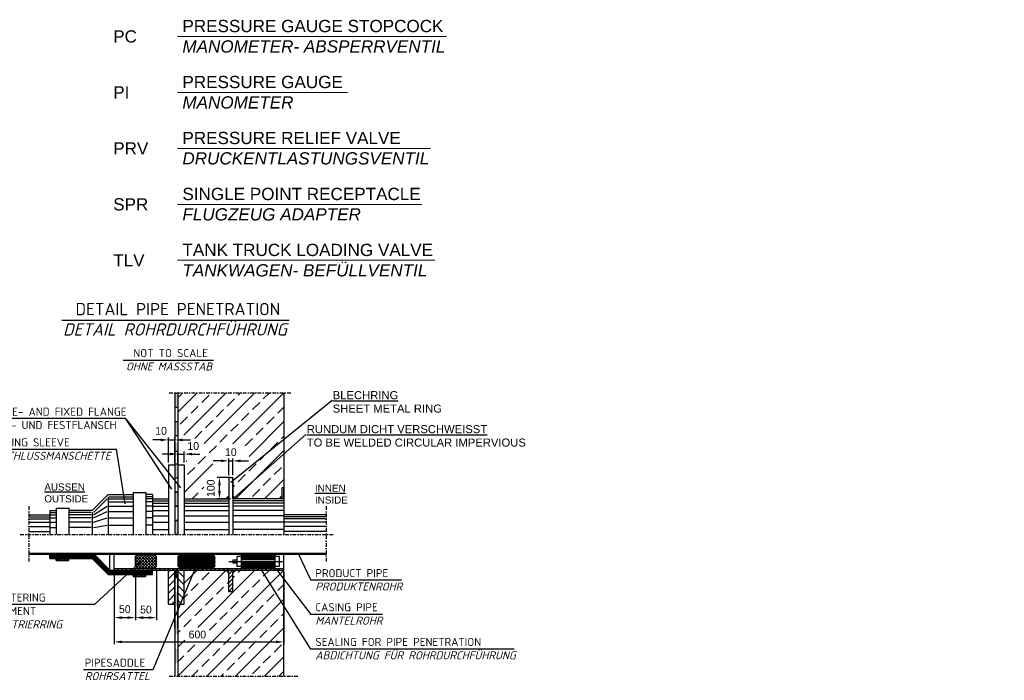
# Model space of a CAD drawing. Header units: millimetres. Extents: x 3814 to 923545, y -36595 to -4911.
# Tile 40 of 54: x 31952 to 35977, y -30431 to -27731. Entities that reach past the tile are written whole.
import ezdxf

# ---------------------------------------------------------------- set-up
doc = ezdxf.new("R2010")
doc.units = ezdxf.units.MM
doc.linetypes.add('DASHDOT', pattern=[1, 0.5, -0.25, 0, -0.25])
doc.layers.add('Beschriftung', color=7, linetype='Continuous', lineweight=9)
doc.layers.add('P------T2', color=7, linetype='Continuous', lineweight=18)
doc.layers.add('Rohrdurchführung mit Folienabdeckung', color=7, linetype='Continuous')
doc.styles.add('LBB3.5M1000', font='isocp.shx', dxfattribs={"height": 3.5})
doc.dimstyles.new('ISO-25', dxfattribs={"dimtxt": 2.5, "dimasz": 2.5, "dimexe": 1.25, "dimexo": 0.625, "dimtad": 1, "dimtxsty": 'Standard', "dimcen": 2.5, "dimadec": 0, "dimazin": 0, "dimtfac": 1, "dimtmove": 0, "dimatfit": 3, "dimfxl": 0, "dimarcsym": 0})

# ---------------------------------------------------------------- blocks, each defined once
blk = doc.blocks.new('*D93')
at = {"layer": 'DEFPOINTS', "color": 0, "transparency": 16777216}
for p in [(32823.9, -29533.9), (32806.5, -29602.3), (32823.9, -29602.3)]:
    blk.add_point(p, dxfattribs=at)
at = {"layer": 'Rohrdurchführung mit Folienabdeckung', "color": 0, "lineweight": -2, "transparency": 16777216}
for p, q in [((32774.5, -29533.9), (32742.5, -29533.9)), ((32806.5, -29592.3), (32806.5, -29523.9)), ((32806.5, -29533.9), (32823.9, -29533.9)), ((32823.9, -29592.3), (32823.9, -29523.9)), ((32855.9, -29533.9), (32887.9, -29533.9))]:
    blk.add_line(p, q, dxfattribs=at)
at = {"layer": 'Rohrdurchführung mit Folienabdeckung', "color": 0, "transparency": 16777216}
for points in [[(32774.5, -29528.5), (32774.5, -29539.2), (32806.5, -29533.9)], [(32855.9, -29528.5), (32855.9, -29539.2), (32823.9, -29533.9)]]:
    blk.add_solid(points, dxfattribs=at)
at = {"layer": 'Rohrdurchführung mit Folienabdeckung', "transparency": 16777216, "insert": (32815.3, -29498.7), "char_height": 32, "attachment_point": 5}
blk.add_mtext('10', dxfattribs=at)
blk = doc.blocks.new('*D94')
at = {"layer": 'DEFPOINTS', "color": 0, "transparency": 16777216}
for p in [(32768.9, -29602.3), (32823.9, -29602.3), (32823.9, -29689)]:
    blk.add_point(p, dxfattribs=at)
at = {"layer": 'Rohrdurchführung mit Folienabdeckung', "color": 0, "lineweight": -2, "transparency": 16777216}
for p, q in [((32813.9, -29602.3), (32758.9, -29602.3)), ((32768.9, -29657), (32768.9, -29634.3)), ((32813.9, -29689), (32758.9, -29689))]:
    blk.add_line(p, q, dxfattribs=at)
at = {"layer": 'Rohrdurchführung mit Folienabdeckung', "color": 0, "transparency": 16777216}
for points in [[(32763.6, -29634.3), (32774.3, -29634.3), (32768.9, -29602.3)], [(32763.6, -29657), (32774.3, -29657), (32768.9, -29689)]]:
    blk.add_solid(points, dxfattribs=at)
at = {"layer": 'Rohrdurchführung mit Folienabdeckung', "transparency": 16777216, "insert": (32733.5, -29645.7), "char_height": 32, "attachment_point": 5, "rotation": 90}
blk.add_mtext('100', dxfattribs=at)
blk = doc.blocks.new('*D95')
at = {"layer": 'DEFPOINTS', "color": 0, "transparency": 16777216}
for p in [(32586.9, -29448.3), (32560.9, -29550.3), (32586.9, -29550.3)]:
    blk.add_point(p, dxfattribs=at)
at = {"layer": 'Rohrdurchführung mit Folienabdeckung', "color": 0, "lineweight": -2, "transparency": 16777216}
for p, q in [((32528.9, -29448.3), (32496.9, -29448.3)), ((32560.9, -29540.3), (32560.9, -29438.3)), ((32560.9, -29448.3), (32586.9, -29448.3)), ((32586.9, -29540.3), (32586.9, -29438.3)), ((32618.9, -29448.3), (32650.9, -29448.3))]:
    blk.add_line(p, q, dxfattribs=at)
at = {"layer": 'Rohrdurchführung mit Folienabdeckung', "color": 0, "transparency": 16777216}
for points in [[(32528.9, -29443), (32528.9, -29453.7), (32560.9, -29448.3)], [(32618.9, -29443), (32618.9, -29453.7), (32586.9, -29448.3)]]:
    blk.add_solid(points, dxfattribs=at)
at = {"layer": 'Rohrdurchführung mit Folienabdeckung', "transparency": 16777216, "insert": (32530.1, -29411.5), "char_height": 32, "attachment_point": 5}
blk.add_mtext('10', dxfattribs=at)
blk = doc.blocks.new('*D96')
at = {"layer": 'DEFPOINTS', "color": 0, "transparency": 16777216}
for p in [(32624.5, -29506), (32598.5, -29550.3), (32624.5, -29550.3)]:
    blk.add_point(p, dxfattribs=at)
at = {"layer": 'Rohrdurchführung mit Folienabdeckung', "color": 0, "lineweight": -2, "transparency": 16777216}
for p, q in [((32598.5, -29540.3), (32598.5, -29496)), ((32624.5, -29540.3), (32624.5, -29496)), ((32566.5, -29506), (32534.5, -29506)), ((32598.5, -29506), (32624.5, -29506)), ((32656.5, -29506), (32688.5, -29506))]:
    blk.add_line(p, q, dxfattribs=at)
at = {"layer": 'Rohrdurchführung mit Folienabdeckung', "color": 0, "transparency": 16777216}
for points in [[(32566.5, -29500.7), (32566.5, -29511.4), (32598.5, -29506)], [(32656.5, -29500.7), (32656.5, -29511.4), (32624.5, -29506)]]:
    blk.add_solid(points, dxfattribs=at)
at = {"layer": 'Rohrdurchführung mit Folienabdeckung', "transparency": 16777216, "insert": (32661.8, -29473.3), "char_height": 32, "attachment_point": 5}
blk.add_mtext('10', dxfattribs=at)
blk = doc.blocks.new('*D98')
at = {"layer": 'DEFPOINTS', "color": 0, "transparency": 16777216}
for p in [(32338.4, -29973.8), (32425.1, -29973.8), (32425.1, -30174.8)]:
    blk.add_point(p, dxfattribs=at)
at = {"layer": 'Rohrdurchführung mit Folienabdeckung', "color": 0, "lineweight": -2, "transparency": 16777216}
for p, q in [((32338.4, -29983.8), (32338.4, -30184.8)), ((32425.1, -29983.8), (32425.1, -30184.8)), ((32370.4, -30174.8), (32393.1, -30174.8))]:
    blk.add_line(p, q, dxfattribs=at)
at = {"layer": 'Rohrdurchführung mit Folienabdeckung', "color": 0, "transparency": 16777216}
for points in [[(32370.4, -30169.4), (32370.4, -30180.1), (32338.4, -30174.8)], [(32393.1, -30169.4), (32393.1, -30180.1), (32425.1, -30174.8)]]:
    blk.add_solid(points, dxfattribs=at)
at = {"layer": 'Rohrdurchführung mit Folienabdeckung', "transparency": 16777216, "insert": (32381.8, -30140.3), "char_height": 32, "attachment_point": 5}
blk.add_mtext('50', dxfattribs=at)
blk = doc.blocks.new('*D97')
at = {"layer": 'DEFPOINTS', "color": 0, "transparency": 16777216}
for p in [(32425.1, -29973.8), (32511.8, -29973.8), (32511.8, -30174.8)]:
    blk.add_point(p, dxfattribs=at)
at = {"layer": 'Rohrdurchführung mit Folienabdeckung', "color": 0, "lineweight": -2, "transparency": 16777216}
for p, q in [((32425.1, -29983.8), (32425.1, -30184.8)), ((32511.8, -29983.8), (32511.8, -30184.8)), ((32457.1, -30174.8), (32479.8, -30174.8))]:
    blk.add_line(p, q, dxfattribs=at)
at = {"layer": 'Rohrdurchführung mit Folienabdeckung', "color": 0, "transparency": 16777216}
for points in [[(32457.1, -30169.4), (32457.1, -30180.1), (32425.1, -30174.8)], [(32479.8, -30169.4), (32479.8, -30180.1), (32511.8, -30174.8)]]:
    blk.add_solid(points, dxfattribs=at)
at = {"layer": 'Rohrdurchführung mit Folienabdeckung', "transparency": 16777216, "insert": (32468.5, -30141.9), "char_height": 32, "attachment_point": 5}
blk.add_mtext('50', dxfattribs=at)
blk = doc.blocks.new('*D99')
at = {"layer": 'DEFPOINTS', "color": 0, "transparency": 16777216}
for p in [(32338.4, -29980.8), (33031.9, -29980.8), (33031.9, -30273.9)]:
    blk.add_point(p, dxfattribs=at)
at = {"layer": 'Rohrdurchführung mit Folienabdeckung', "color": 0, "lineweight": -2, "transparency": 16777216}
for p, q in [((32338.4, -29990.8), (32338.4, -30283.9)), ((33031.9, -29990.8), (33031.9, -30283.9)), ((32370.4, -30273.9), (32999.9, -30273.9))]:
    blk.add_line(p, q, dxfattribs=at)
at = {"layer": 'Rohrdurchführung mit Folienabdeckung', "color": 0, "transparency": 16777216}
for points in [[(32370.4, -30268.6), (32370.4, -30279.2), (32338.4, -30273.9)], [(32999.9, -30268.6), (32999.9, -30279.2), (33031.9, -30273.9)]]:
    blk.add_solid(points, dxfattribs=at)
at = {"layer": 'Rohrdurchführung mit Folienabdeckung', "transparency": 16777216, "insert": (32678.7, -30244), "char_height": 32, "attachment_point": 5}
blk.add_mtext('600', dxfattribs=at)

msp = doc.modelspace()

# ---------------------------------------------------------------- hatches: boundary and pattern name
at = {"layer": 'Rohrdurchführung mit Folienabdeckung'}
h = msp.add_hatch(color=256, dxfattribs=at)
h.paths.add_polyline_path([(32598.48665, -29545.93851), (32586.92924, -29545.93851), (32586.92924, -29603.72553), (32598.48665, -29603.72553)])
h.paths.add_polyline_path([(32598.48665, -29462.07589), (32586.92924, -29460.14963), (32586.92924, -29493.93019), (32598.48665, -29493.93019)])
h.paths.add_polyline_path([(32598.48665, -29372.57745), (32590.65806, -29372.57745), (32586.92924, -29372.57745), (32586.92924, -29430.36447), (32598.48665, -29430.36447)])
h.paths.add_polyline_path([(32598.48665, -29257.0034), (32586.92924, -29257.0034), (32586.92924, -29314.79042), (32598.48665, -29314.79042)])
h = msp.add_hatch(dxfattribs=at)
h.set_pattern_fill('ANSI33', color=256, scale=13.151933)
h.set_pattern_definition([(45, (32815.19, -29472.29), (-59.054, 59.054), []), (45, (32874.24, -29472.29), (-59.054, 59.054), [41.757, -20.879])])
h.paths.add_polyline_path([(33031.89046, -29644.42377), (33023.22241, -29644.42377), (33023.22241, -29676.73134), (33010.96463, -29688.99028), (32836.11728, -29688.99028), (32823.85834, -29676.73134), (32823.85834, -29596.65308), (32845.42171, -29563.6987), (32887.99582, -29544.09305), (32890.50005, -29510.72151), (32875.0565, -29499.04162), (32842.10499, -29463.37946), (32786.59379, -29465.5134), (32744.96048, -29496.45298), (32735.3528, -29539.1285), (32758.83838, -29561.53305), (32739.623, -29588.20529), (32710.79957, -29609.54305), (32702.25953, -29655.41912), (32702.25953, -29688.99028), (32624.49081, -29688.99028), (32624.49081, -29550.30143), (32634.16451, -29534.33278), (32665.90177, -29529.21702), (32687.91309, -29517.45059), (32699.68666, -29498.01025), (32699.68666, -29477.03537), (32707.9846, -29465.03137), (32683.53582, -29445.74137), (32658.44393, -29439.31137), (32621.77133, -29428.38033), (32598.48665, -29435.53697), (32598.48665, -29255.58762), (33031.89046, -29255.58762)])
at = {"layer": 'Rohrdurchführung mit Folienabdeckung', "ltscale": 0.001}
h = msp.add_hatch(color=256, dxfattribs=at)
h.paths.add_polyline_path([(32598.48665, -29719.29957), (32586.92924, -29719.29957), (32586.92924, -29661.51255), (32598.48665, -29661.51255)])
h.paths.add_polyline_path([(32598.48665, -29834.87362), (32586.92924, -29834.87362), (32586.92924, -29777.0866), (32598.48665, -29777.0866)])
at = {"layer": 'Rohrdurchführung mit Folienabdeckung', "lineweight": 50}
h = msp.add_hatch(dxfattribs=at)
h.set_pattern_fill('ANSI32', color=256, scale=1.15574, style=0)
h.set_pattern_definition([(45, (20233.893, -36418.439), (-7.784134, 7.784134), []), (45, (20239.082, -36418.439), (-7.784134, 7.784134), [])])
h.paths.add_polyline_path([(32608.60053, -29915.83323), (32599.93248, -29924.50129), (32599.93248, -29965.15446), (32608.60053, -29973.82251), (32741.51068, -29973.82251), (32750.17874, -29965.15446), (32750.17874, -29924.50129), (32741.51068, -29915.83323)])
at = {"layer": 'Rohrdurchführung mit Folienabdeckung', "ltscale": 0.001}
for points in [[(32598.48665, -30013.53182), (32586.92924, -30013.53182), (32586.92924, -29980.75695), (32598.48665, -29980.75695)], [(32598.48665, -30129.10586), (32586.92924, -30129.10586), (32586.92924, -30071.31884), (32598.48665, -30071.31884)], [(32598.48665, -30244.64851), (32586.92924, -30244.64851), (32586.92924, -30186.86149), (32598.48665, -30186.86149)], [(32598.48665, -30360.39596), (32586.92924, -30360.39596), (32586.92924, -30302.60894), (32598.48665, -30302.60894)]]:
    msp.add_hatch(color=256, dxfattribs=at).paths.add_polyline_path(points)
at = {"layer": 'Rohrdurchführung mit Folienabdeckung'}
h = msp.add_hatch(dxfattribs=at)
h.set_pattern_fill('ANSI33', color=256, scale=13.151933)
h.set_pattern_definition([(45, (32815.19, -30197.46), (-59.054, 59.054), []), (45, (32874.24, -30197.46), (-59.054, 59.054), [41.757, -20.879])])
h.paths.add_polyline_path([(32624.49081, -29980.75695), (32794.2633, -29980.75695), (32806.52224, -29993.01474), (32806.52224, -30067.43748), (32823.85834, -30067.43748), (32823.85834, -29993.01474), (32836.11728, -29980.75695), (33031.89046, -29980.75695), (33031.89046, -30414.15961), (32598.48665, -30414.15961), (32598.48665, -30119.4458), (32624.49081, -30119.4458)])
h.paths.add_polyline_path([(32702.61213, -30281.46854), (32692.06796, -30283.02271), (32681.19336, -30283.54607), (32670.31877, -30283.02271), (32659.7746, -30281.46854), (32649.88122, -30278.93077), (32640.93925, -30275.48652), (32633.22038, -30271.24044), (32626.95915, -30266.32154), (32622.34579, -30260.87928), (32619.52049, -30255.07902), (32618.56908, -30249.09701), (32619.52049, -30243.11499), (32622.34579, -30237.31473), (32626.95915, -30231.87247), (32633.22038, -30226.95357), (32640.93925, -30222.70749), (32649.88122, -30219.26324), (32659.7746, -30216.72547), (32670.31877, -30215.1713), (32681.19336, -30214.64794), (32692.06796, -30215.1713), (32702.61213, -30216.72547), (32712.50551, -30219.26324), (32721.44748, -30222.70749), (32729.16635, -30226.95357), (32735.42758, -30231.87247), (32740.04094, -30237.31473), (32742.86624, -30243.11499), (32743.81765, -30249.09701), (32742.86624, -30255.07902), (32740.04094, -30260.87928), (32735.42758, -30266.32154), (32729.16635, -30271.24044), (32721.44748, -30275.48652), (32712.50551, -30278.93077)])

# ---------------------------------------------------------------- linework, layer by layer
at = {"layer": 'P------T2', "color": 7}
for p, q in [((32597.43338, -27798.92026), (33696.94067, -27798.92026)), ((32597.43338, -28027.72796), (33291.74515, -28027.72796)), ((32597.43338, -28256.53565), (33631.1909, -28256.53565)), ((32597.43338, -28485.34335), (33596.05101, -28485.34335)), ((32597.43338, -28714.15104), (33649.68566, -28714.15104))]:
    msp.add_line(p, q, dxfattribs=at)
at = {"layer": 'Rohrdurchführung mit Folienabdeckung'}
for p, q in [((32124.2902, -28959.41113), (33053.39276, -28959.41113)), ((32375.26792, -29121.84805), (32743.89194, -29121.84805)), ((31806.49337, -29359.5761), (32384.58998, -29359.5761)), ((32610.97531, -29644.05699), (32384.58998, -29359.5761)), ((32574.72518, -29649.15176), (32384.58998, -29359.5761)), ((33031.89046, -29425.99561), (33031.89046, -29479.58946)), ((31806.04619, -29486.57515), (32347.33055, -29486.57515)), ((32383.56174, -29709.83524), (32347.33055, -29486.57515)), ((32823.85834, -29686.5378), (32823.85834, -29602.30975)), ((33090.93307, -29913.16089), (33142.91567, -30021.8026)), ((32444.39448, -29948.4763), (32258.22097, -30121.67923)), ((32678.7825, -29950.19099), (32497.13321, -30388.13222)), ((33002.57819, -29977.41979), (33142.91567, -30161.32418)), ((33513.70955, -30021.8026), (33142.91567, -30021.8026)), ((32258.22097, -30121.67923), (31836.44798, -30121.67923)), ((33436.04193, -30161.32418), (33142.91567, -30161.32418)), ((33973.55139, -30303.07559), (33142.91567, -30303.07559)), ((32497.13321, -30388.13222), (32213.37211, -30388.13222))]:
    msp.add_line(p, q, dxfattribs=at)
at = {"layer": 'Rohrdurchführung mit Folienabdeckung', "linetype": 'DASHDOT', "ltscale": 30}
for p, q in [((32563.81444, -29255.58762), (33066.56268, -29255.58762)), ((31988.96301, -29719.24179), (31988.96301, -29950.50545)), ((33205.25153, -29719.24179), (33205.25153, -29950.50545)), ((31954.2908, -29834.87362), (33239.92374, -29834.87362)), ((32562.59369, -30414.15961), (33095.45619, -30414.15961))]:
    msp.add_line(p, q, dxfattribs=at)
at = {"layer": 'Rohrdurchführung mit Folienabdeckung', "color": 7, "ltscale": 10}
for p, q in [((32586.92924, -29255.58762), (32586.92924, -29834.87362)), ((32598.48665, -29255.58762), (32598.48665, -29834.87362)), ((33031.89046, -29255.58762), (33031.89046, -29834.87362)), ((33229.08534, -29286.94282), (32815.15215, -29622.89002)), ((33122.36181, -29425.99561), (32828.2368, -29685.99576)), ((32560.92508, -29550.30143), (32586.92924, -29550.30143)), ((32560.92508, -29550.30143), (32560.92508, -29834.87362)), ((32598.48665, -29550.30143), (32624.49081, -29550.30143)), ((32624.49081, -29550.30143), (32624.49081, -29834.87362)), ((32806.52224, -29602.30975), (32806.52224, -29834.87362)), ((32806.52224, -29602.30975), (32823.85834, -29602.30975)), ((32823.85834, -29602.30975), (32823.85834, -29834.87362)), ((32416.45753, -29662.98612), (32468.46585, -29662.98612)), ((32416.45753, -29662.98612), (32416.45753, -29834.87362)), ((32468.46585, -29662.98612), (32468.46585, -29834.87362)), ((33031.89046, -29644.42377), (33023.22241, -29644.42377)), ((33023.22241, -29644.42377), (33023.22241, -29688.99028)), ((33031.89046, -29688.99028), (33031.89046, -29644.42377)), ((32313.92833, -29671.65417), (32249.00461, -29736.57789)), ((32253.33864, -29745.24595), (32309.5943, -29688.99028)), ((32313.92833, -29671.65417), (32416.45753, -29671.65417)), ((32313.92833, -29680.32223), (32313.92833, -29834.87362)), ((32318.26236, -29680.32223), (32416.45753, -29680.32223)), ((32318.26236, -29688.99028), (32416.45753, -29688.99028)), ((32318.26236, -29701.99236), (32416.45753, -29701.99236)), ((32494.47001, -29671.65417), (32468.46585, -29671.65417)), ((32494.47001, -29680.32223), (32468.46585, -29680.32223)), ((32494.47001, -29688.99028), (32468.46585, -29688.99028)), ((32494.47001, -29701.99236), (32468.46585, -29701.99236)), ((32494.47001, -29671.65417), (32494.47001, -29834.87362)), ((32494.47001, -29688.99028), (32560.92508, -29688.99028)), ((32494.47001, -29697.65833), (32560.92508, -29697.65833)), ((32494.47001, -29706.32639), (32560.92508, -29706.32639)), ((32624.49081, -29688.99028), (32806.52224, -29688.99028)), ((32624.49081, -29697.65833), (32806.52224, -29697.65833)), ((32624.49081, -29706.32639), (32806.52224, -29706.32639)), ((32794.26445, -29688.99028), (32806.52224, -29676.73134)), ((32799.1671, -29688.99028), (32806.52224, -29681.63515)), ((32804.06976, -29688.99028), (32806.52224, -29686.5378)), ((32836.11728, -29688.99028), (32823.85834, -29676.73134)), ((32831.21348, -29688.99028), (32823.85834, -29681.63515)), ((32826.31082, -29688.99028), (32823.85834, -29686.5378)), ((33031.89046, -29688.99028), (32823.85834, -29688.99028)), ((33031.89046, -29697.65833), (32823.85834, -29697.65833)), ((33031.89046, -29706.32639), (32823.85834, -29706.32639)), ((33010.96463, -29688.99028), (33023.22241, -29676.73134)), ((33015.86728, -29688.99028), (33023.22241, -29681.63515)), ((33020.76993, -29688.99028), (33023.22241, -29686.5378)), ((32075.64355, -29736.57789), (32101.64771, -29736.57789)), ((32075.64355, -29736.57789), (32075.64355, -29834.87362)), ((32075.64355, -29745.24595), (32101.64771, -29745.24595)), ((32101.64771, -29727.90984), (32153.65603, -29727.90984)), ((32101.64771, -29727.90984), (32101.64771, -29834.87362)), ((32153.65603, -29727.90984), (32153.65603, -29834.87362)), ((32249.00461, -29736.57789), (32153.65603, -29736.57789)), ((32244.67058, -29745.24595), (32153.65603, -29745.24595)), ((32249.00461, -29745.24595), (32249.00461, -29834.87362)), ((32253.33864, -29753.914), (32309.5943, -29719.32847)), ((32253.33864, -29766.91608), (32309.5943, -29740.9986)), ((32318.26236, -29719.32847), (32416.45753, -29719.32847)), ((32318.26236, -29740.9986), (32416.45753, -29740.9986)), ((32494.47001, -29719.32847), (32468.46585, -29719.32847)), ((32494.47001, -29740.9986), (32468.46585, -29740.9986)), ((32494.47001, -29719.32847), (32560.92508, -29719.32847)), ((32494.47001, -29736.66457), (32560.92508, -29736.66457)), ((32624.49081, -29719.32847), (32806.52224, -29719.32847)), ((32624.49081, -29736.66457), (32806.52224, -29736.66457)), ((33031.89046, -29719.32847), (32823.85834, -29719.32847)), ((33031.89046, -29736.66457), (32823.85834, -29736.66457)), ((31988.96301, -29753.914), (32075.64355, -29753.914)), ((31988.96301, -29762.58205), (32075.64355, -29762.58205)), ((31988.96301, -29771.25011), (32075.64355, -29771.25011)), ((31988.96301, -29784.25219), (32075.64355, -29784.25219)), ((32075.64355, -29753.914), (32101.64771, -29753.914)), ((32075.64355, -29766.91608), (32101.64771, -29766.91608)), ((32075.64355, -29784.25219), (32101.64771, -29784.25219)), ((32244.67058, -29753.914), (32153.65603, -29753.914)), ((32244.67058, -29766.91608), (32153.65603, -29766.91608)), ((32244.67058, -29784.25219), (32153.65603, -29784.25219)), ((32253.33864, -29784.25219), (32309.5943, -29767.00276)), ((32318.26236, -29767.00276), (32416.45753, -29767.00276)), ((32494.47001, -29767.00276), (32468.46585, -29767.00276)), ((32494.47001, -29758.33471), (32560.92508, -29758.33471)), ((32494.47001, -29784.33887), (32560.92508, -29784.33887)), ((32624.49081, -29758.33471), (32806.52224, -29758.33471)), ((32624.49081, -29784.33887), (32806.52224, -29784.33887)), ((33031.89046, -29758.33471), (32823.85834, -29758.33471)), ((33031.89046, -29784.33887), (32823.85834, -29784.33887)), ((33205.25153, -29753.914), (33031.89046, -29753.914)), ((33205.25153, -29762.58205), (33031.89046, -29762.58205)), ((33205.25153, -29771.25011), (33031.89046, -29771.25011)), ((33205.25153, -29784.25219), (33031.89046, -29784.25219)), ((31988.96301, -29801.58829), (32075.64355, -29801.58829)), ((31988.96301, -29823.25843), (32075.64355, -29823.25843)), ((32075.64355, -29805.92232), (32101.64771, -29805.92232)), ((32244.67058, -29805.92232), (32153.65603, -29805.92232)), ((32253.33864, -29805.92232), (32309.5943, -29797.34095)), ((32318.26236, -29797.34095), (32416.45753, -29797.34095)), ((32494.47001, -29797.34095), (32468.46585, -29797.34095)), ((32494.47001, -29814.67705), (32560.92508, -29814.67705)), ((32624.49081, -29814.67705), (32806.52224, -29814.67705)), ((33031.89046, -29814.67705), (32823.85834, -29814.67705)), ((33205.25153, -29801.58829), (33031.89046, -29801.58829)), ((33205.25153, -29823.25843), (33031.89046, -29823.25843)), ((31988.96301, -29915.83323), (31993.99049, -29910.80576)), ((31988.96301, -29910.80576), (33205.25153, -29910.80576)), ((31988.96301, -29915.83323), (33205.25153, -29915.83323)), ((32006.29912, -29915.83323), (32011.32659, -29910.80576)), ((32023.63523, -29915.83323), (32028.6627, -29910.80576)), ((32040.97133, -29915.83323), (32045.9988, -29910.80576)), ((32058.30744, -29915.83323), (32063.33491, -29910.80576)), ((32075.64355, -29915.83323), (32080.67102, -29910.80576)), ((32075.64355, -29933.16934), (32075.64355, -29915.83323)), ((32075.64355, -29919.30046), (32254.74864, -29919.30046)), ((32075.64355, -29922.76768), (32253.31321, -29922.76768)), ((32075.64355, -29926.2349), (32251.87547, -29926.2349)), ((32075.64355, -29929.70212), (32250.44004, -29929.70212)), ((32075.64355, -29933.16934), (32249.00461, -29933.16934)), ((32092.97965, -29915.83323), (32098.00712, -29910.80576)), ((32101.64771, -29941.83739), (32101.64771, -29933.16934)), ((32101.64771, -29941.83739), (32110.31576, -29933.16934)), ((32101.64771, -29941.83739), (32153.65603, -29941.83739)), ((32110.31576, -29915.83323), (32115.34323, -29910.80576)), ((32110.31576, -29941.83739), (32118.98381, -29933.16934)), ((32118.98381, -29941.83739), (32127.65187, -29933.16934)), ((32127.65187, -29915.83323), (32132.67934, -29910.80576)), ((32127.65187, -29941.83739), (32136.31992, -29933.16934)), ((32136.31992, -29941.83739), (32144.98797, -29933.16934)), ((32144.98797, -29915.83323), (32150.01544, -29910.80576)), ((32144.98797, -29941.83739), (32153.65603, -29933.16934)), ((32153.65603, -29941.83739), (32153.65603, -29933.16934)), ((32162.32408, -29915.83323), (32167.35155, -29910.80576)), ((32179.66019, -29915.83323), (32184.68766, -29910.80576)), ((32196.99629, -29915.83323), (32202.02376, -29910.80576)), ((32214.3324, -29915.83323), (32219.35987, -29910.80576)), ((32231.6685, -29915.83323), (32236.69598, -29910.80576)), ((32249.00461, -29915.83323), (32254.03208, -29910.80576)), ((32313.92833, -29998.09306), (32249.00461, -29933.16934)), ((32315.36376, -29994.62584), (32250.44004, -29929.70212)), ((32316.79919, -29991.15862), (32251.87547, -29926.2349)), ((32318.23693, -29987.6914), (32253.31321, -29922.76768)), ((32319.67236, -29984.22417), (32254.74864, -29919.30046)), ((32321.10895, -29980.75695), (32256.18523, -29915.83323)), ((32266.34072, -29915.83323), (32271.36819, -29910.80576)), ((32283.67682, -29915.83323), (32288.70429, -29910.80576)), ((32301.01293, -29915.83323), (32306.0404, -29910.80576)), ((32318.34904, -29915.83323), (32323.37651, -29910.80576)), ((32321.10895, -29980.75695), (32321.10895, -29915.83323)), ((32335.68514, -29915.83323), (32340.71261, -29910.80576)), ((32338.44505, -29980.75695), (32338.44505, -29915.83323)), ((32353.02125, -29915.83323), (32358.04872, -29910.80576)), ((32370.35736, -29915.83323), (32375.38483, -29910.80576)), ((32387.69346, -29915.83323), (32392.72093, -29910.80576)), ((32405.02957, -29915.83323), (32410.05704, -29910.80576)), ((32422.36568, -29915.83323), (32427.39315, -29910.80576)), ((32425.12558, -29936.76023), (32446.05258, -29915.83323)), ((32425.12558, -29949.01801), (32458.31036, -29915.83323)), ((32425.12558, -29961.27695), (32470.5693, -29915.83323)), ((32425.12558, -29924.50129), (32433.79364, -29915.83323)), ((32425.12558, -29965.15446), (32425.12558, -29924.50129)), ((32463.06045, -29973.82251), (32425.12558, -29935.8888)), ((32475.31823, -29973.82251), (32425.56245, -29924.06673)), ((32429.3163, -29969.34517), (32482.82708, -29915.83323)), ((32487.57717, -29973.82251), (32431.69135, -29917.93668)), ((32437.54055, -29973.37928), (32495.08535, -29915.83323)), ((32439.70178, -29915.83323), (32444.72925, -29910.80576)), ((32499.83496, -29973.82251), (32441.84568, -29915.83323)), ((32449.35453, -29973.82251), (32505.24151, -29917.93668)), ((32507.61656, -29969.34517), (32454.10462, -29915.83323)), ((32457.03789, -29915.83323), (32462.06536, -29910.80576)), ((32461.61346, -29973.82251), (32511.3704, -29924.06557)), ((32511.80612, -29961.27695), (32466.3624, -29915.83323)), ((32474.15903, -29973.53473), (32511.80612, -29935.88764)), ((32474.37399, -29915.83323), (32479.40147, -29910.80576)), ((32511.80612, -29949.01916), (32478.62134, -29915.83323)), ((32511.80612, -29936.76023), (32490.87912, -29915.83323)), ((32491.7101, -29915.83323), (32496.73757, -29910.80576)), ((32511.80612, -29924.50129), (32503.13806, -29915.83323)), ((32509.04621, -29915.83323), (32514.07368, -29910.80576)), ((32511.80612, -29965.15446), (32511.80612, -29924.50129)), ((32526.38231, -29915.83323), (32531.40978, -29910.80576)), ((32543.71842, -29915.83323), (32548.74589, -29910.80576)), ((32561.05453, -29915.83323), (32566.082, -29910.80576)), ((32578.39063, -29915.83323), (32583.4181, -29910.80576)), ((32595.72674, -29915.83323), (32600.75421, -29910.80576)), ((32599.93248, -29924.50129), (32608.60053, -29915.83323)), ((32599.93248, -29965.15446), (32599.93248, -29924.50129)), ((32613.06285, -29915.83323), (32618.09032, -29910.80576)), ((32630.39895, -29915.83323), (32635.42642, -29910.80576)), ((32647.73506, -29915.83323), (32652.76253, -29910.80576)), ((32665.07117, -29915.83323), (32670.09864, -29910.80576)), ((32682.40727, -29915.83323), (32687.43474, -29910.80576)), ((32699.74338, -29915.83323), (32704.77085, -29910.80576)), ((32717.07948, -29915.83323), (32722.10696, -29910.80576)), ((32734.41559, -29915.83323), (32739.44306, -29910.80576)), ((32750.17874, -29924.50129), (32741.51068, -29915.83323)), ((32750.17874, -29965.15446), (32750.17874, -29924.50129)), ((32751.7517, -29915.83323), (32756.77917, -29910.80576)), ((32769.0878, -29915.83323), (32774.11528, -29910.80576)), ((32786.42391, -29915.83323), (32791.45138, -29910.80576)), ((32803.76002, -29915.83323), (32808.78749, -29910.80576)), ((32821.09612, -29915.83323), (32826.12359, -29910.80576)), ((32823.85719, -29938.32741), (32841.19329, -29938.32741)), ((32823.85719, -29938.32741), (32823.85719, -29951.32833)), ((32838.43223, -29915.83323), (32843.4597, -29910.80576)), ((32841.19329, -29965.15446), (32841.19329, -29924.50129)), ((32858.5294, -29924.50129), (32841.19329, -29924.50129)), ((32855.76834, -29915.83323), (32860.79581, -29910.80576)), ((32858.52593, -29917.52408), (32997.21594, -29917.52061)), ((32858.52593, -29920.9913), (32997.21594, -29920.98784)), ((32858.52593, -29924.45852), (32997.21594, -29924.45506)), ((32858.52593, -29927.92575), (32997.21594, -29927.92228)), ((32858.52593, -29931.39297), (32997.21594, -29931.3895)), ((32858.52593, -29934.86019), (32997.21594, -29934.85672)), ((32858.5294, -29973.82251), (32858.5294, -29915.83323)), ((32997.2171, -29938.32394), (32858.5294, -29938.32625)), ((32873.10444, -29915.83323), (32878.13191, -29910.80576)), ((32890.44055, -29915.83323), (32895.46802, -29910.80576)), ((32907.77666, -29915.83323), (32912.80413, -29910.80576)), ((32925.11276, -29915.83323), (32930.14023, -29910.80576)), ((32942.44887, -29915.83323), (32947.47634, -29910.80576)), ((32959.78497, -29915.83323), (32964.81245, -29910.80576)), ((32977.12108, -29915.83323), (32982.14855, -29910.80576)), ((32994.45719, -29915.83323), (32999.48466, -29910.80576)), ((32997.21825, -29973.82251), (32997.21825, -29915.83323)), ((33014.55436, -29924.50129), (32997.21825, -29924.50129)), ((33011.79329, -29915.83323), (33016.82077, -29910.80576)), ((33014.55436, -29965.15446), (33014.55436, -29924.50129)), ((33029.1294, -29915.83323), (33034.15687, -29910.80576)), ((33031.89046, -30414.15961), (33031.89046, -29915.83323)), ((33046.46551, -29915.83323), (33051.49298, -29910.80576)), ((33063.80161, -29915.83323), (33068.82908, -29910.80576)), ((33081.13772, -29915.83323), (33086.16519, -29910.80576)), ((33098.47383, -29915.83323), (33103.5013, -29910.80576)), ((33115.80993, -29915.83323), (33120.8374, -29910.80576)), ((33133.14604, -29915.83323), (33138.17351, -29910.80576)), ((33150.48215, -29915.83323), (33155.50962, -29910.80576)), ((33167.81825, -29915.83323), (33172.84572, -29910.80576)), ((33185.15436, -29915.83323), (33190.18183, -29910.80576)), ((33202.49046, -29915.83323), (33205.25153, -29913.07217)), ((32318.23693, -29987.6914), (32494.47001, -29987.6914)), ((32319.67236, -29984.22417), (32494.47001, -29984.22417)), ((32321.10895, -29980.75695), (33031.89046, -29980.75695)), ((32338.44505, -29973.82251), (33031.89046, -29973.82251)), ((32355.78116, -29980.75695), (32348.84672, -29973.82251)), ((32373.11726, -29980.75695), (32366.18282, -29973.82251)), ((32390.45337, -29980.75695), (32383.51893, -29973.82251)), ((32407.78948, -29980.75695), (32400.85503, -29973.82251)), ((32425.12558, -29980.75695), (32418.19114, -29973.82251)), ((32450.80151, -29973.82251), (32425.12558, -29948.14658)), ((32438.54373, -29973.82251), (32425.12558, -29960.40552)), ((32433.79364, -29973.82251), (32425.12558, -29965.15446)), ((32442.46169, -29980.75695), (32435.52725, -29973.82251)), ((32459.7978, -29980.75695), (32452.86335, -29973.82251)), ((32477.1339, -29980.75695), (32470.19946, -29973.82251)), ((32486.13019, -29973.82251), (32511.80612, -29948.14658)), ((32494.47001, -29980.75695), (32487.53557, -29973.82251)), ((32494.47001, -29998.09306), (32494.47001, -29980.75695)), ((32498.38797, -29973.82251), (32511.80612, -29960.40436)), ((32503.13806, -29973.82251), (32511.80612, -29965.15446)), ((32511.80612, -29980.75695), (32504.87167, -29973.82251)), ((32529.14222, -29980.75695), (32522.20778, -29973.82251)), ((32546.47833, -29980.75695), (32539.54389, -29973.82251)), ((32563.81444, -29980.75695), (32556.87999, -29973.82251)), ((32560.92508, -29986.74877), (32566.9169, -29980.75695)), ((32560.92508, -29986.74877), (32566.9169, -29980.75695)), ((32560.92508, -30119.4458), (32560.92508, -29980.75695)), ((32581.15054, -29980.75695), (32574.2161, -29973.82251)), ((32586.92924, -30218.22939), (32586.92924, -29980.75695)), ((32598.48665, -29980.75695), (32591.55221, -29973.82251)), ((32598.48665, -30218.22939), (32598.48665, -29980.75695)), ((32601.30781, -29987.86591), (32598.48665, -29985.04487)), ((32608.60053, -29973.82251), (32599.93248, -29965.15446)), ((32615.82275, -29980.75695), (32608.88831, -29973.82251)), ((32624.49081, -29981.62861), (32623.61915, -29980.75695)), ((32624.49081, -30119.4458), (32624.49081, -29980.75695)), ((32633.15886, -29980.75695), (32626.22442, -29973.82251)), ((32650.49497, -29980.75695), (32643.56052, -29973.82251)), ((32667.83107, -29980.75695), (32660.89663, -29973.82251)), ((32685.16718, -29980.75695), (32678.23274, -29973.82251)), ((32702.50329, -29980.75695), (32695.56884, -29973.82251)), ((32719.84055, -29980.75695), (32712.90611, -29973.82251)), ((32737.17666, -29980.75695), (32730.24221, -29973.82251)), ((32741.51068, -29973.82251), (32750.17874, -29965.15446)), ((32754.51276, -29980.75695), (32747.57832, -29973.82251)), ((32771.84887, -29980.75695), (32764.91443, -29973.82251)), ((32789.18497, -29980.75695), (32782.25053, -29973.82251)), ((32806.52224, -29993.01474), (32794.2633, -29980.75695)), ((32806.52224, -29988.10977), (32799.16826, -29980.75695)), ((32806.52108, -29980.75695), (32799.58664, -29973.82251)), ((32806.52224, -29983.20712), (32804.07207, -29980.75695)), ((32823.85834, -29980.75695), (32806.52224, -29998.09306)), ((32806.52224, -30067.43748), (32806.52224, -29980.75695)), ((32823.85719, -29980.75695), (32816.92274, -29973.82251)), ((32823.85719, -29951.32833), (32841.19329, -29951.32833)), ((32823.85834, -30067.43748), (32823.85834, -29980.75695)), ((32823.85834, -29993.01474), (32836.11728, -29980.75695)), ((32823.85834, -29988.10977), (32831.21232, -29980.75695)), ((32823.85834, -29983.20712), (32826.30851, -29980.75695)), ((32841.19329, -29980.75695), (32834.25885, -29973.82251)), ((32858.5294, -29965.15446), (32841.19329, -29965.15446)), ((32858.5294, -29980.75695), (32851.59496, -29973.82251)), ((32858.52824, -29954.7944), (32997.21825, -29954.79093)), ((32858.52824, -29958.26162), (32997.21825, -29958.25815)), ((32858.52824, -29961.72884), (32997.21825, -29961.72537)), ((32858.52824, -29965.19606), (32997.21825, -29965.1926)), ((32858.52824, -29968.66328), (32997.21825, -29968.65982)), ((32858.52824, -29972.13051), (32997.21825, -29972.12704)), ((32997.21825, -29951.32487), (32858.5294, -29951.32718)), ((32875.86551, -29980.75695), (32868.93106, -29973.82251)), ((32893.20161, -29980.75695), (32886.26717, -29973.82251)), ((32910.53772, -29980.75695), (32903.60328, -29973.82251)), ((32927.87383, -29980.75695), (32920.93938, -29973.82251)), ((33142.91567, -30303.07559), (32927.22557, -29957.65717)), ((32945.20993, -29980.75695), (32938.27549, -29973.82251)), ((32962.54604, -29980.75695), (32955.6116, -29973.82251)), ((32979.88215, -29980.75695), (32972.9477, -29973.82251)), ((32997.21825, -29980.75695), (32990.28381, -29973.82251)), ((33014.55436, -29965.15446), (32997.21825, -29965.15446)), ((33014.55436, -29980.75695), (33007.61992, -29973.82251)), ((33031.89046, -29980.75695), (33024.95602, -29973.82251)), ((32313.92833, -29998.09306), (32494.47001, -29998.09306)), ((32315.36376, -29994.62584), (32494.47001, -29994.62584)), ((32316.79919, -29991.15862), (32494.47001, -29991.15862)), ((32416.45753, -30006.76111), (32416.45753, -29998.09306)), ((32416.45753, -30006.76111), (32425.12558, -29998.09306)), ((32416.45753, -30006.76111), (32468.46585, -30006.76111)), ((32425.12558, -30006.76111), (32433.79364, -29998.09306)), ((32433.79364, -30006.76111), (32442.46169, -29998.09306)), ((32442.46169, -30006.76111), (32451.12974, -29998.09306)), ((32451.12974, -30006.76111), (32459.7978, -29998.09306)), ((32459.7978, -30006.76111), (32468.46585, -29998.09306)), ((32468.46585, -30006.76111), (32468.46585, -29998.09306)), ((32560.92508, -30016.16907), (32586.92924, -29990.16491)), ((32560.92508, -30045.58948), (32586.92924, -30019.58532)), ((32624.49081, -30040.46932), (32598.48665, -30014.46516)), ((32624.49081, -30040.46932), (32598.48665, -30014.46516)), ((32624.49081, -30011.04902), (32604.16804, -29990.72625)), ((32823.85834, -29998.09306), (32806.52224, -30015.42917)), ((32823.85834, -30015.42917), (32806.52224, -30032.76527)), ((32560.92508, -30075.00978), (32586.92924, -30049.00562)), ((32560.92508, -30075.00978), (32586.92924, -30049.00562)), ((32624.49081, -30069.88973), (32598.48665, -30043.88558)), ((32823.85834, -30032.76527), (32806.52224, -30050.10138)), ((32823.85834, -30050.10138), (32806.52224, -30067.43748)), ((32806.52224, -30067.43748), (32823.85834, -30067.43748)), ((32561.21945, -30104.13571), (32586.92924, -30078.42592)), ((32575.92972, -30118.84597), (32586.92924, -30107.84633)), ((32624.49081, -30099.31015), (32598.48665, -30073.30587)), ((32615.20617, -30119.4458), (32598.48665, -30102.72629)), ((32615.20617, -30119.4458), (32598.48665, -30102.72629)), ((32560.92508, -30119.4458), (32586.92924, -30119.4458)), ((32598.48665, -30119.4458), (32624.49081, -30119.4458))]:
    msp.add_line(p, q, dxfattribs=at)
at = {"layer": 'Rohrdurchführung mit Folienabdeckung', "ltscale": 0.001}
for p, q in [((32586.92924, -29255.58762), (32586.92924, -29834.87362)), ((32586.92924, -29255.58762), (32586.92924, -29834.87362)), ((32586.92924, -29255.58762), (32586.92924, -29467.61045)), ((32586.92924, -29257.0034), (32598.48665, -29257.0034)), ((32598.48665, -29255.58762), (32598.48665, -29834.87362)), ((32598.48665, -29255.58762), (32598.48665, -29467.61045)), ((32586.92924, -29314.79042), (32598.48665, -29314.79042)), ((32586.92924, -29372.57745), (32598.48665, -29372.57745)), ((32586.92924, -29430.36447), (32598.48665, -29430.36447)), ((32586.92924, -29493.93019), (32598.48665, -29493.93019)), ((32586.92924, -29545.93851), (32598.48665, -29545.93851)), ((32586.92924, -29603.72553), (32598.48665, -29603.72553)), ((32598.48665, -29661.32116), (32586.92924, -29661.32116)), ((32586.92924, -29661.51255), (32598.48665, -29661.51255)), ((32598.48665, -29719.10818), (32586.92924, -29719.10818)), ((32586.92924, -29719.29957), (32598.48665, -29719.29957)), ((32586.92924, -29777.0866), (32598.48665, -29777.0866)), ((32598.48665, -29777.0866), (32586.92924, -29777.0866)), ((32586.92924, -29823.31621), (32586.92924, -29834.87362)), ((32586.92924, -29834.87362), (32598.48665, -29834.87362)), ((32598.48665, -29834.87362), (32586.92924, -29834.87362)), ((32586.92924, -29980.75695), (32586.92924, -30414.15961)), ((32598.48665, -29980.75695), (32598.48665, -30414.15961))]:
    msp.add_line(p, q, dxfattribs=at)
at = {"layer": 'Rohrdurchführung mit Folienabdeckung', "ltscale": 50}
msp.add_line((32806.52224, -29944.82845), (33031.88931, -29944.82498), dxfattribs=at)

# ---------------------------------------------------------------- texts
at = {"layer": 'Beschriftung', "char_height": 50, "attachment_point": 1, "style": 'LBB3.5M1000'}
for s, insert, width in [('{\\fArial|b0|i0|c0|p34;PRESSURE GAUGE STOPCOCK\\P\\fArial|b0|i1|c0|p34;MANOMETER- ABSPERRVENTIL\\H1.0215x; }', (32617.4021, -27731.40601), 1087.8378799), ('{\\fArial|b0|i0|c0|p34;PC}', (32334.45973, -27773.86413), 158.795073), ('{\\fArial|b0|i0|c0|p34;PRESSURE GAUGE\\P\\fArial|b0|i1|c0|p34;MANOMETER\\H1.0213x; }', (32617.4021, -27960.2137), 1087.8378799), ('{\\fArial|b0|i0|c0|p34;PI}', (32334.45973, -28002.67182), 158.795073), ('{\\fArial|b0|i0|c0|p34;PRESSURE RELIEF VALVE\\P\\fArial|b0|i1|c0|p34;DRUCKENTLASTUNGSVENTIL\\H1.0213x; }', (32617.4021, -28189.0214), 1087.8378799), ('{\\fArial|b0|i0|c0|p34;PRV}', (32334.45973, -28231.47952), 158.795073), ('{\\fArial|b0|i0|c0|p34;SINGLE POINT RECEPTACLE\\P\\fArial|b0|i1|c0|p34;FLUGZEUG ADAPTER\\H1.0215x; }', (32617.4021, -28417.82909), 1087.8378799), ('{\\fArial|b0|i0|c0|p34;SPR}', (32334.45973, -28460.28721), 158.795073), ('{\\fArial|b0|i0|c0|p34;TANK TRUCK LOADING VALVE\\P\\fArial|b0|i1|c0|p34;TANKWAGEN- BEFÜLLVENTIL\\H1.2057x; }', (32617.4021, -28646.63679), 1087.8378799), ('{\\fArial|b0|i0|c0|p34;TLV}', (32334.45973, -28689.09491), 158.795073), ('\\pi72.907;{\\fISOCPEUR|b0|i0|c0|p34;DETAIL PIPE PENETRATION\\P\\pi21.638;\\fISOCPEUR|b0|i1|c0|p34;DETAIL ROHRDURCHFÜHRUNG}', (32107.58893, -28888.46607), 945.8132201)]:
    msp.add_mtext(s, dxfattribs=dict(at, insert=insert, width=width))
at = {"layer": 'Rohrdurchführung mit Folienabdeckung', "attachment_point": 1}
for s, insert, char_height, width in [('\\pi53.875;{\\fISOCPEUR|b0|i0|c0|p34;NOT TO SCALE\\P\\pi23.623;\\fISOCPEUR|b0|i1|c0|p34;OHNE MASSSTAB}', (32362.9736, -29076.88283), 32.8798337, 397.0916206), ('{\\fArial|b0|i0|c0|p34;\\LBLECHRING              \\P\\lSHEET METAL RING}', (33231.97221, -29248.97677), 32.8798337, 552.7106147), ('{\\fISOCPEUR|b0|i0|c0|p34;LOOSE- AND FIXED FLANGE \\L  \\P\\lLOSE- UND FESTFLANSCH}', (31815.1492, -29316.44164), 32.8798337, 552.7106147), ('{\\fArial|b0|i0|c0|p34;\\LRUNDUM DICHT VERSCHWEISST            \\P\\lTO BE WELDED CIRCULAR IMPERVIOUS}', (33125.71218, -29387.92302), 32.8798337, 1007.0111445), ('{\\fISOCPEUR|b0|i0|c0|p34;CLOSING SLEEVE\\L\\P\\fISOCPEUR|b0|i1|c0|p34;\\lABSCHLUSSMANSCHETTE}', (31817.48296, -29441.99398), 32.8798337, 552.7106147), ('{\\fArial|b0|i0|c0|p34;\\LAUSSEN\\P\\lOUTSIDE}', (32052.97543, -29626.38107), 28.8935107, 162.9367378), ('{\\fArial|b0|i0|c0|p34;\\LINNEN\\P\\lINSIDE}', (33159.17619, -29631.50396), 28.8935107, 132.1182434), ('{\\fISOCPEUR|b0|i0|c0|p34;PRODUCT PIPE\\L \\fISOCPEUR|b0|i1|c0|p34;\\lPRODUKTENROHR}', (33160.71013, -29976.35897), 32.8798337, 377.2317193), ('{\\fISOCPEUR|b0|i0|c0|p34;CENTERING ELEMENT\\L \\fISOCPEUR|b0|i1|c0|p34;\\lZENTRIERRING}', (31838.97824, -30076.23559), 32.8798337, 419.1299878), ('{\\fISOCPEUR|b0|i0|c0|p34;CASING PIPE\\P\\fISOCPEUR|b0|i1|c0|p34;MANTELROHR}', (33160.71013, -30115.88055), 32.8798337, 377.2317193), ('{\\fISOCPEUR|b0|i0|c0|p34;SEALING FOR PIPE PENETRATION\\P\\fISOCPEUR|b0|i1|c0|p34;ABDICHTUNG FÜR ROHRDURCHFÜHRUNG}', (33160.71013, -30257.63196), 32.8798337, 1052.4038601), ('{\\fISOCPEUR|b0|i0|c0|p34;PIPESADDLE\\L \\fISOCPEUR|b0|i1|c0|p34;\\lROHRSATTEL}', (32218.14341, -30342.68859), 32.8798337, 271.3691453)]:
    msp.add_mtext(s, dxfattribs=dict(at, insert=insert, char_height=char_height, width=width))

# ---------------------------------------------------------------- dimensions: what is measured, and where the dimension line sits
at = {"layer": 'Rohrdurchführung mit Folienabdeckung'}
for base, p1, p2, text, picture, middle in [((32586.92924, -29448.3281), (32560.92508, -29550.30143), (32586.92924, -29550.30143), '10', '*D95', (32530.13193, -29411.54731)), ((32624.49081, -29506.04972), (32598.48665, -29550.30143), (32624.49081, -29550.30143), '10', '*D96', (32661.8477, -29473.3241)), ((32823.85834, -29533.87702), (32806.52224, -29602.30975), (32823.85834, -29602.30975), '10', '*D93', (32815.26581, -29498.71033)), ((32425.12558, -30174.7711), (32338.44505, -29973.82251), (32425.12558, -29973.82251), '50', '*D98', (32381.78532, -30140.32393)), ((33031.89046, -30273.89805), (32338.44505, -29980.75695), (33031.89046, -29980.75695), '600', '*D99', (32678.66604, -30244.00227)), ((32511.80612, -30174.7711), (32425.12558, -29973.82251), (32511.80612, -29973.82251), '50', '*D97', (32468.46585, -30141.93864))]:
    dim = msp.add_linear_dim(base=base, p1=p1, p2=p2, text=text, dimstyle='ISO-25', override={"dimtxt": 32, "dimasz": 32, "dimexe": 10, "dimexo": 10, "dimclrt": 256, "dimtix": 1, "dimtmove": 2}, dxfattribs=at)
    dim.commit()
    dim.dimension.update_dxf_attribs({"geometry": picture, "text_midpoint": middle, "dimtype": 160})
dim = msp.add_linear_dim(base=(32768.94723, -29602.30975), p1=(32823.85834, -29688.99028), p2=(32823.85834, -29602.30975), angle=90, text='100', dimstyle='ISO-25', override={"dimtxt": 32, "dimasz": 32, "dimexe": 10, "dimexo": 10, "dimclrt": 256, "dimtix": 1, "dimtmove": 2}, dxfattribs=at)
dim.commit()
dim.dimension.update_dxf_attribs({"geometry": '*D94', "text_midpoint": (32733.54466, -29645.65002), "dimtype": 160})

doc.saveas('drawing.dxf')
